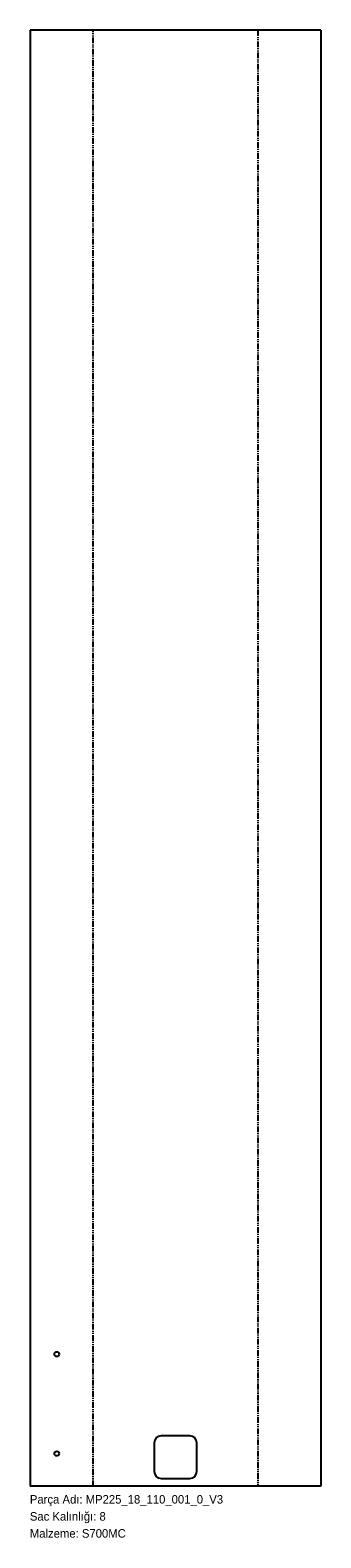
# Model space of a CAD drawing. Header units: millimetres. Extents: x 0 to 410, y -72 to 2050.
import ezdxf

# ---------------------------------------------------------------- set-up
doc = ezdxf.new("R2010")
doc.units = ezdxf.units.MM
for name, pattern in [('SLD-İki-Kısa-Kesik-Çizgili-Uzun-Kesik-Çizgi', [15.748, 8.128, -1.524, 1.524, -1.524, 1.524, -1.524]), ('SLD-Katı', [0]), ('SLD-Sürekli', [0])]:
    doc.linetypes.add(name, pattern=pattern)
doc.layers.add('METIN', color=96, linetype='SLD-Katı')
doc.styles.add('SLDTEXTSTYLE0', font='ARIAL.TTF', dxfattribs={"width": 0.948, "bigfont": 'bigfont'})
doc.styles.add('SLDTEXTSTYLE1', font='ARIAL.TTF', dxfattribs={"width": 0.948})

msp = doc.modelspace()

# ---------------------------------------------------------------- linework, layer by layer
at = {"color": 7, "linetype": 'SLD-Sürekli', "lineweight": 25}
for p, q in [((0.4, 2050.4), (0.4, 0.4)), ((409.8, 2050.4), (0.4, 2050.4)), ((409.8, 2050.4), (409.8, 0.4)), ((225.1, 71.4), (185.1, 71.4)), ((175.1, 61.4), (175.1, 21.4)), ((235.1, 21.4), (235.1, 61.4)), ((409.8, 0.4), (0.4, 0.4)), ((185.1, 11.4), (225.1, 11.4))]:
    msp.add_line(p, q, dxfattribs=at)
at = {"color": 7, "linetype": 'SLD-İki-Kısa-Kesik-Çizgili-Uzun-Kesik-Çizgi'}
for p, q in [((89.3, 0.4), (89.3, 2050.4)), ((321, 2050.4), (321, 0.4))]:
    msp.add_line(p, q, dxfattribs=at)
at = {"color": 7, "linetype": 'SLD-Sürekli', "lineweight": 25}
for centre in [(37.9, 186.4), (37.9, 46.4)]:
    msp.add_circle(centre, 3.4, dxfattribs=at)
for centre, start, end in [((185.1, 61.4), 90, 180), ((225.1, 61.4), 0, 90), ((185.1, 21.4), 180, 270), ((225.1, 21.4), 270, 0)]:
    msp.add_arc(centre, 10, start, end, dxfattribs=at)

# ---------------------------------------------------------------- texts
at = {"layer": 'METIN', "char_height": 12, "attachment_point": 1}
for s, insert, style in [('Parça Adı: MP225_18_110_001_0_V3', (0, -12), 'SLDTEXTSTYLE0'), ('Sac Kalınlığı: 8', (0, -36), 'SLDTEXTSTYLE0'), ('Malzeme: S700MC', (0, -60), 'SLDTEXTSTYLE1')]:
    msp.add_mtext(s, dxfattribs=dict(at, insert=insert, style=style))

doc.saveas('drawing.dxf')
